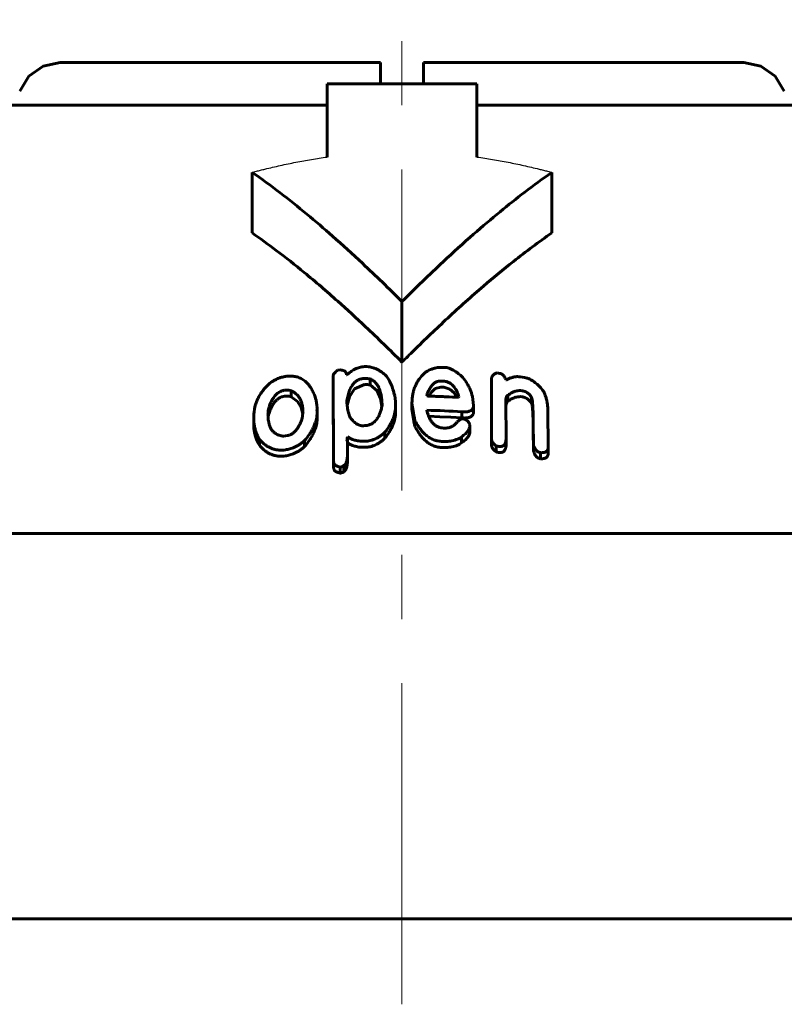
# Model space of a CAD drawing. Header units: millimetres. Extents: x -86 to 204, y -54 to 55.
# Tile 12 of 14: x 143 to 161, y 32 to 55. Entities that reach past the tile are written whole.
import ezdxf

# ---------------------------------------------------------------- set-up
doc = ezdxf.new("R2010")
doc.units = ezdxf.units.MM
for name, pattern in [('K5LT-1', [0]), ('K5LT_AXLED', [12, 7.5, -1.5, 1.5, -1.5]), ('K5LT_BASIC', [0])]:
    doc.linetypes.add(name, pattern=pattern)
doc.layers.add('Системный слой (1)', color=7, linetype='Continuous', true_color=0x6c6c6c)

# ---------------------------------------------------------------- blocks, each defined once
blk = doc.blocks.new('U34')
at = {"layer": 'Системный слой (1)', "color": 150, "linetype": 'K5LT_BASIC', "lineweight": 60, "true_color": 0x0080ff}
for p, q in [((149.545, 46.085), (149.394, 46.193)), ((149.63, 45.942), (149.545, 46.085)), ((149.667, 45.786), (149.63, 45.942))]:
    blk.add_line(p, q, dxfattribs=at)
blk = doc.blocks.new('U36')
at = {"layer": 'Системный слой (1)', "color": 150, "linetype": 'K5LT_BASIC', "lineweight": 60, "true_color": 0x0080ff}
for p, q in [((152.868, 45.726), (152.609, 45.735)), ((153.127, 45.714), (152.868, 45.726)), ((153.386, 45.698), (153.127, 45.714))]:
    blk.add_line(p, q, dxfattribs=at)
blk = doc.blocks.new('U38')
at = {"layer": 'Системный слой (1)', "color": 150, "linetype": 'K5LT_BASIC', "lineweight": 60, "true_color": 0x0080ff}
for p, q in [((154.409, 45.983), (154.415, 46.021)), ((154.415, 46.021), (154.431, 46.057)), ((154.431, 46.057), (154.461, 46.087))]:
    blk.add_line(p, q, dxfattribs=at)
blk = doc.blocks.new('U39')
at = {"layer": 'Системный слой (1)', "color": 150, "linetype": 'K5LT_BASIC', "lineweight": 60, "true_color": 0x0080ff}
for p, q in [((151.406, 46.328), (151.239, 46.469)), ((151.484, 46.15), (151.406, 46.328)), ((151.514, 45.963), (151.484, 46.15))]:
    blk.add_line(p, q, dxfattribs=at)
blk = doc.blocks.new('U41')
at = {"layer": 'Системный слой (1)', "color": 150, "linetype": 'K5LT_BASIC', "lineweight": 60, "true_color": 0x0080ff}
for p, q in [((153.102, 46.37), (152.959, 46.415)), ((153.2, 46.281), (153.102, 46.37)), ((153.265, 46.178), (153.2, 46.281))]:
    blk.add_line(p, q, dxfattribs=at)
blk = doc.blocks.new('U42')
at = {"layer": 'Системный слой (1)', "color": 150, "linetype": 'K5LT_BASIC', "lineweight": 60, "true_color": 0x0080ff}
for p, q in [((150.872, 46.377), (151.109, 46.479)), ((150.757, 46.191), (150.872, 46.377)), ((150.705, 45.993), (150.757, 46.191))]:
    blk.add_line(p, q, dxfattribs=at)
blk = doc.blocks.new('U45')
at = {"layer": 'Системный слой (1)', "color": 150, "linetype": 'K5LT_BASIC', "lineweight": 60, "true_color": 0x0080ff}
for p, q in [((159.97, 54), (160.37, 53.917)), ((160.37, 53.917), (160.704, 53.68)), ((160.704, 53.68), (160.915, 53.33))]:
    blk.add_line(p, q, dxfattribs=at)
blk = doc.blocks.new('U47')
at = {"layer": 'Системный слой (1)', "color": 150, "linetype": 'K5LT_BASIC', "lineweight": 60, "true_color": 0x0080ff}
for p, q in [((148.88, 45.805), (148.869, 45.77)), ((148.862, 45.734), (148.858, 45.699)), ((148.869, 45.77), (148.862, 45.734))]:
    blk.add_line(p, q, dxfattribs=at)
blk = doc.blocks.new('U51')
at = {"layer": 'Системный слой (1)', "color": 150, "linetype": 'K5LT_BASIC', "lineweight": 60, "true_color": 0x0080ff}
for p, q in [((143.6, 53.917), (143.266, 53.68)), ((144.001, 54), (143.6, 53.917)), ((143.266, 53.68), (143.055, 53.33))]:
    blk.add_line(p, q, dxfattribs=at)
blk = doc.blocks.new('U59')
at = {"layer": 'Системный слой (1)', "color": 150, "linetype": 'K5LT_BASIC', "lineweight": 60, "true_color": 0x0080ff}
for p, q in [((152.673, 46.301), (152.615, 46.207)), ((152.758, 46.383), (152.673, 46.301)), ((152.89, 46.418), (152.758, 46.383))]:
    blk.add_line(p, q, dxfattribs=at)

msp = doc.modelspace()

# ---------------------------------------------------------------- linework, layer by layer
at = {"layer": 'Системный слой (1)', "color": 30, "linetype": 'K5LT_AXLED', "lineweight": 18, "true_color": 0xff8000}
msp.add_line((151.985, 32), (151.985, 55), dxfattribs=at)
at = {"layer": 'Системный слой (1)', "color": 150, "linetype": 'K5LT_BASIC', "lineweight": 60, "true_color": 0x0080ff}
for p, q in [((144.001, 54), (151.485, 54)), ((151.485, 54), (151.485, 53.5)), ((152.485, 54), (159.97, 54)), ((152.485, 54), (152.485, 53.5)), ((150.235, 51.792), (150.235, 53.5)), ((150.235, 53.5), (153.735, 53.5)), ((153.735, 53.5), (153.735, 51.792)), ((142.14, 53), (150.235, 53)), ((153.735, 53), (161.831, 53)), ((148.485, 50.019), (148.485, 51.433)), ((155.485, 50.019), (155.485, 51.433)), ((151.985, 47), (151.985, 48.414)), ((150.482, 46.813), (150.552, 46.819)), ((150.69, 46.701), (150.7, 46.701)), ((152.959, 46.878), (153.012, 46.875)), ((154.208, 46.747), (154.269, 46.739)), ((150.378, 46.532), (150.378, 46.673)), ((150.386, 44.686), (150.378, 46.673)), ((150.378, 46.532), (150.386, 44.545)), ((151.239, 46.469), (151.239, 46.611)), ((152.89, 46.56), (152.959, 46.556)), ((154.077, 45.199), (154.077, 46.61)), ((154.408, 46.6), (154.408, 46.59)), ((154.408, 46.59), (154.426, 46.587)), ((154.748, 46.657), (154.844, 46.641)), ((149.394, 46.193), (149.394, 46.334)), ((152.567, 46.217), (152.576, 46.26)), ((152.576, 46.213), (152.576, 46.26)), ((152.89, 46.418), (152.959, 46.415)), ((150.7, 46.039), (150.7, 46.108)), ((151.815, 46.22), (151.833, 46.08)), ((151.833, 46.08), (151.833, 45.949)), ((152.218, 45.901), (152.218, 46.042)), ((153.316, 46.192), (153.308, 46.176)), ((153.631, 46.2), (153.657, 45.989)), ((154.408, 46.099), (154.416, 45.191)), ((154.461, 46.087), (154.461, 46.229)), ((155.01, 46.033), (155.01, 46.174)), ((148.855, 45.779), (148.855, 45.779)), ((148.88, 45.805), (148.88, 45.946)), ((149.996, 45.896), (150.006, 45.854)), ((150.006, 45.854), (150.006, 45.905)), ((150.006, 45.713), (150.006, 45.854)), ((151.833, 45.808), (151.833, 45.949)), ((152.567, 45.877), (152.567, 45.869)), ((153.386, 45.698), (153.386, 45.84)), ((153.657, 45.847), (153.657, 45.989)), ((155.393, 45.871), (155.402, 45.023)), ((148.522, 45.575), (148.522, 45.716)), ((152.288, 45.5), (152.288, 45.641)), ((153.396, 45.673), (153.439, 45.669)), ((151.119, 45.517), (151.084, 45.515)), ((151.588, 45.22), (151.588, 45.361)), ((153.569, 45.528), (153.569, 45.511)), ((153.569, 45.37), (153.569, 45.511)), ((148.653, 45.061), (148.653, 45.203)), ((149.308, 45.286), (149.22, 45.273)), ((149.708, 45.027), (149.708, 45.168)), ((150.7, 45.189), (150.709, 45.147)), ((150.709, 45.147), (150.709, 45.259)), ((150.709, 45.147), (150.709, 44.815)), ((151.153, 45.155), (151.127, 45.154)), ((153.378, 45.116), (153.378, 45.257)), ((154.077, 45.057), (154.077, 45.199)), ((154.416, 45.049), (154.416, 45.191)), ((155.053, 45.085), (155.053, 45.274)), ((155.053, 44.944), (155.053, 45.085)), ((151.153, 45.013), (151.127, 45.012)), ((154.181, 44.907), (154.181, 45.049)), ((154.251, 45.032), (154.242, 45.033)), ((154.251, 44.89), (154.242, 44.891)), ((155.218, 44.744), (155.218, 44.886)), ((155.402, 44.881), (155.402, 45.023)), ((150.709, 44.674), (150.709, 44.815)), ((150.552, 44.551), (150.543, 44.551)), ((150.543, 44.409), (150.543, 44.551)), ((150.552, 44.41), (150.543, 44.409)), ((150.629, 44.442), (150.629, 44.584)), ((131.985, 43), (171.985, 43)), ((172.985, 34), (130.985, 34))]:
    msp.add_line(p, q, dxfattribs=at)
at = {"layer": 'Системный слой (1)', "color": 7, "linetype": 'K5LT-1'}
for points, knots in [([(148.485, 51.433), (148.501, 51.438), (148.534, 51.447), (148.583, 51.46), (148.632, 51.472), (148.699, 51.49), (148.809, 51.517), (148.963, 51.554), (149.203, 51.609), (149.506, 51.672), (149.871, 51.738), (150.114, 51.776), (150.235, 51.792)], [0, 0, 0, 0, 0.042456, 0.084913, 0.127369, 0.169826, 0.25779, 0.412215, 0.566639, 0.875489, 1.184338, 1.493188, 1.493188, 1.493188, 1.493188]), ([(153.735, 51.792), (153.857, 51.776), (154.1, 51.738), (154.464, 51.672), (154.767, 51.609), (155.008, 51.554), (155.161, 51.517), (155.271, 51.49), (155.338, 51.472), (155.387, 51.46), (155.436, 51.447), (155.469, 51.438), (155.485, 51.433)], [0, 0, 0, 0, 0.308849, 0.617699, 0.926548, 1.080973, 1.235398, 1.323362, 1.365818, 1.408275, 1.450731, 1.493188, 1.493188, 1.493188, 1.493188])]:
    msp.add_open_spline(points, degree=3, knots=knots, dxfattribs=at)
at = {"layer": 'Системный слой (1)', "color": 150, "linetype": 'K5LT_BASIC', "lineweight": 60, "true_color": 0x0080ff}
for points, knots in [([(151.985, 48.414), (151.681, 48.719), (151.144, 49.24), (150.401, 49.917), (149.759, 50.467), (149.135, 50.966), (148.705, 51.281), (148.485, 51.433)], [0, 0, 0, 0, 2.181066, 3.805962, 5.16753, 6.570619, 8, 8, 8, 8]), ([(155.485, 51.433), (155.272, 51.286), (154.865, 50.988), (154.257, 50.505), (153.621, 49.963), (152.855, 49.267), (152.302, 48.731), (151.985, 48.414)], [0, 0, 0, 0, 1.387012, 2.67714, 4.083997, 5.726255, 8, 8, 8, 8]), ([(151.985, 47), (151.704, 47.281), (151.208, 47.765), (150.447, 48.464), (149.753, 49.061), (149.085, 49.59), (148.675, 49.888), (148.485, 50.019)], [0, 0, 0, 0, 2.01335, 3.52569, 5.303499, 6.764038, 8, 8, 8, 8]), ([(155.485, 50.019), (155.182, 49.809), (154.644, 49.407), (153.836, 48.739), (153.059, 48.044), (152.429, 47.441), (152.076, 47.091), (151.985, 47)], [0, 0, 0, 0, 1.976475, 3.553393, 5.475363, 7.34919, 8, 8, 8, 8]), ([(150.482, 46.813), (150.468, 46.802), (150.447, 46.785), (150.421, 46.76), (150.402, 46.739), (150.387, 46.714), (150.379, 46.692), (150.378, 46.678), (150.378, 46.673)], [0, 0, 0, 0, 2.466528, 3.667894, 5.148315, 6.68661, 8.069828, 9, 9, 9, 9]), ([(150.69, 46.701), (150.69, 46.71), (150.689, 46.725), (150.683, 46.745), (150.676, 46.761), (150.662, 46.779), (150.643, 46.794), (150.619, 46.805), (150.589, 46.814), (150.566, 46.818), (150.552, 46.819)], [0, 0, 0, 0, 1.836998, 2.729229, 3.860526, 5.145581, 6.55774, 7.820357, 8.998514, 11, 11, 11, 11]), ([(151.109, 46.895), (151.088, 46.894), (151.057, 46.89), (151.011, 46.882), (150.966, 46.869), (150.911, 46.849), (150.856, 46.821), (150.809, 46.792), (150.756, 46.753), (150.722, 46.722), (150.7, 46.701)], [0, 0, 0, 0, 1.376094, 2.065081, 3.118596, 4.532788, 6.098021, 7.451395, 8.614097, 11, 11, 11, 11]), ([(151.641, 46.652), (151.617, 46.678), (151.579, 46.715), (151.517, 46.764), (151.463, 46.801), (151.402, 46.836), (151.342, 46.861), (151.286, 46.878), (151.228, 46.89), (151.17, 46.896), (151.127, 46.896), (151.109, 46.895)], [0, 0, 0, 0, 2.346878, 3.517228, 5.023933, 6.43927, 7.763379, 8.809329, 9.72581, 11.014756, 12, 12, 12, 12]), ([(152.218, 46.042), (152.218, 46.115), (152.227, 46.212), (152.257, 46.341), (152.285, 46.422), (152.328, 46.516), (152.392, 46.618), (152.472, 46.708), (152.531, 46.76), (152.549, 46.775)], [0, 0, 0, 0, 2.753381, 3.689889, 4.981318, 5.925153, 7.447069, 9.234031, 10, 10, 10, 10]), ([(152.959, 46.878), (152.94, 46.879), (152.907, 46.88), (152.857, 46.877), (152.807, 46.872), (152.748, 46.86), (152.656, 46.833), (152.59, 46.8), (152.549, 46.775)], [0, 0, 0, 0, 1.136079, 1.986127, 2.981936, 4.192642, 5.696524, 9, 9, 9, 9]), ([(153.378, 46.674), (153.348, 46.699), (153.3, 46.737), (153.236, 46.781), (153.196, 46.806), (153.163, 46.825), (153.135, 46.839), (153.099, 46.854), (153.059, 46.868), (153.027, 46.874), (153.012, 46.875)], [0, 0, 0, 0, 3.256099, 4.943353, 6.256285, 6.990541, 7.880524, 8.663376, 9.94219, 11, 11, 11, 11]), ([(154.208, 46.747), (154.194, 46.743), (154.17, 46.735), (154.138, 46.718), (154.113, 46.699), (154.095, 46.677), (154.084, 46.655), (154.078, 46.633), (154.077, 46.618), (154.077, 46.61)], [0, 0, 0, 0, 1.810061, 3.229794, 4.808496, 6.236332, 7.563192, 8.780511, 10, 10, 10, 10]), ([(154.408, 46.6), (154.401, 46.615), (154.389, 46.638), (154.37, 46.668), (154.355, 46.687), (154.341, 46.702), (154.327, 46.714), (154.312, 46.724), (154.293, 46.734), (154.278, 46.738), (154.269, 46.739)], [0, 0, 0, 0, 2.964952, 4.614973, 6.069953, 7.061237, 7.972172, 8.876657, 9.735021, 11, 11, 11, 11]), ([(148.924, 46.528), (148.891, 46.501), (148.825, 46.44), (148.746, 46.351), (148.681, 46.261), (148.632, 46.177), (148.593, 46.092), (148.547, 45.963), (148.526, 45.837), (148.522, 45.74), (148.522, 45.716)], [0, 0, 0, 0, 1.313611, 2.817549, 3.84942, 5.043297, 6.159239, 7.206821, 10.06619, 11, 11, 11, 11]), ([(149.247, 46.663), (149.214, 46.658), (149.152, 46.642), (149.067, 46.609), (148.991, 46.571), (148.946, 46.543), (148.924, 46.528)], [0, 0, 0, 0, 1.909869, 3.692477, 5.380622, 7, 7, 7, 7]), ([(149.979, 46.111), (149.964, 46.165), (149.939, 46.238), (149.892, 46.339), (149.855, 46.404), (149.816, 46.458), (149.776, 46.506), (149.734, 46.548), (149.679, 46.589), (149.631, 46.617), (149.584, 46.638), (149.522, 46.658), (149.44, 46.674), (149.342, 46.676), (149.276, 46.668), (149.247, 46.663)], [0, 0, 0, 0, 3.137425, 4.092479, 5.877037, 7.058798, 7.533876, 9.01861, 9.978377, 10.735137, 11.51592, 12.227485, 13.453441, 14.891266, 16, 16, 16, 16]), ([(150.7, 46.108), (150.707, 46.149), (150.718, 46.21), (150.742, 46.294), (150.764, 46.353), (150.789, 46.405), (150.81, 46.441), (150.829, 46.47), (150.849, 46.495), (150.872, 46.52), (150.897, 46.542), (150.925, 46.563), (150.958, 46.583), (150.994, 46.599), (151.032, 46.61), (151.069, 46.618), (151.096, 46.62), (151.109, 46.621)], [0, 0, 0, 0, 3.59382, 5.255898, 7.287535, 8.755315, 9.913849, 10.568585, 11.445172, 12.352252, 13.102941, 13.847772, 14.739835, 15.674461, 16.378041, 17.221286, 18, 18, 18, 18]), ([(151.239, 46.611), (151.22, 46.613), (151.192, 46.616), (151.157, 46.619), (151.138, 46.62), (151.123, 46.621), (151.114, 46.621), (151.109, 46.621)], [0, 0, 0, 0, 3.557647, 5.156933, 6.444415, 7.06069, 8, 8, 8, 8]), ([(151.239, 46.469), (151.22, 46.472), (151.192, 46.475), (151.157, 46.478), (151.138, 46.479), (151.123, 46.48), (151.114, 46.48), (151.109, 46.479)], [0, 0, 0, 0, 3.557647, 5.156933, 6.444415, 7.06069, 8, 8, 8, 8]), ([(151.519, 45.985), (151.519, 46.032), (151.516, 46.103), (151.504, 46.202), (151.489, 46.275), (151.468, 46.346), (151.442, 46.409), (151.406, 46.474), (151.367, 46.522), (151.329, 46.555), (151.307, 46.573), (151.277, 46.592), (151.254, 46.604), (151.239, 46.611)], [0, 0, 0, 0, 2.924787, 4.319299, 6.0881, 7.444536, 8.81347, 10.103265, 11.779504, 12.211971, 12.742794, 13.231085, 14, 14, 14, 14]), ([(151.815, 46.22), (151.803, 46.268), (151.784, 46.337), (151.752, 46.429), (151.726, 46.494), (151.691, 46.569), (151.661, 46.621), (151.641, 46.652)], [0, 0, 0, 0, 2.583433, 3.750976, 5.020889, 6.183184, 8, 8, 8, 8]), ([(152.89, 46.56), (152.879, 46.56), (152.862, 46.56), (152.839, 46.557), (152.817, 46.552), (152.79, 46.542), (152.759, 46.526), (152.727, 46.502), (152.698, 46.473), (152.671, 46.441), (152.644, 46.402), (152.617, 46.355), (152.594, 46.305), (152.581, 46.273), (152.576, 46.26)], [0, 0, 0, 0, 0.852113, 1.296467, 1.90578, 2.692936, 3.71709, 4.957449, 6.352889, 7.758459, 9.149625, 11.261306, 13.489922, 15, 15, 15, 15]), ([(153.316, 46.192), (153.304, 46.229), (153.282, 46.289), (153.242, 46.364), (153.211, 46.41), (153.181, 46.447), (153.149, 46.479), (153.112, 46.507), (153.076, 46.527), (153.04, 46.542), (153.001, 46.552), (152.973, 46.555), (152.959, 46.556)], [0, 0, 0, 0, 3.203603, 5.100923, 6.634919, 7.401923, 8.638999, 9.787158, 10.576912, 11.310979, 12.195734, 13, 13, 13, 13]), ([(153.631, 46.2), (153.617, 46.254), (153.589, 46.339), (153.535, 46.451), (153.472, 46.557), (153.416, 46.63), (153.378, 46.674)], [0, 0, 0, 0, 2.269815, 3.602064, 4.880677, 7, 7, 7, 7]), ([(154.748, 46.657), (154.727, 46.661), (154.695, 46.663), (154.648, 46.661), (154.607, 46.655), (154.563, 46.645), (154.523, 46.632), (154.477, 46.613), (154.446, 46.598), (154.426, 46.587)], [0, 0, 0, 0, 1.766548, 2.688934, 3.993897, 5.334709, 6.710474, 7.783905, 10, 10, 10, 10]), ([(155.289, 46.32), (155.263, 46.355), (155.217, 46.411), (155.15, 46.478), (155.102, 46.518), (155.063, 46.548), (155.02, 46.576), (154.969, 46.603), (154.908, 46.627), (154.865, 46.637), (154.844, 46.641)], [0, 0, 0, 0, 2.897033, 4.583053, 5.765797, 6.650272, 7.481822, 8.657953, 9.881554, 11, 11, 11, 11]), ([(149.239, 46.344), (149.23, 46.342), (149.209, 46.338), (149.177, 46.329), (149.139, 46.313), (149.098, 46.289), (149.054, 46.255), (149.015, 46.214), (148.977, 46.164), (148.941, 46.103), (148.907, 46.028), (148.888, 45.974), (148.88, 45.946)], [0, 0, 0, 0, 0.498076, 1.248891, 1.938395, 2.917395, 4.161697, 5.499587, 6.75037, 8.574279, 10.705306, 13, 13, 13, 13]), ([(149.394, 46.334), (149.378, 46.338), (149.351, 46.343), (149.299, 46.349), (149.263, 46.348), (149.239, 46.344)], [0, 0, 0, 0, 1.960426, 3.260912, 6, 6, 6, 6]), ([(149.673, 45.813), (149.673, 45.862), (149.668, 45.941), (149.646, 46.043), (149.622, 46.108), (149.593, 46.164), (149.561, 46.21), (149.522, 46.252), (149.48, 46.287), (149.438, 46.313), (149.406, 46.329), (149.394, 46.334)], [0, 0, 0, 0, 2.959347, 4.760078, 6.307277, 7.108255, 8.410536, 9.527588, 10.247278, 11.365207, 12, 12, 12, 12]), ([(154.461, 46.229), (154.483, 46.245), (154.525, 46.272), (154.577, 46.298), (154.613, 46.312), (154.637, 46.32), (154.672, 46.33), (154.723, 46.338), (154.767, 46.336), (154.791, 46.332)], [0, 0, 0, 0, 2.592213, 4.520263, 5.131456, 5.911974, 6.654099, 8.147398, 10, 10, 10, 10]), ([(154.791, 46.332), (154.802, 46.33), (154.822, 46.326), (154.851, 46.317), (154.882, 46.304), (154.917, 46.284), (154.949, 46.257), (154.983, 46.22), (155, 46.192), (155.01, 46.174)], [0, 0, 0, 0, 1.067082, 1.883444, 3.012436, 4.373345, 5.917926, 7.526436, 10, 10, 10, 10]), ([(155.393, 45.871), (155.393, 45.92), (155.388, 45.998), (155.368, 46.105), (155.339, 46.205), (155.31, 46.277), (155.289, 46.32)], [0, 0, 0, 0, 2.295496, 3.653514, 4.946598, 7, 7, 7, 7]), ([(148.88, 45.805), (148.891, 45.84), (148.912, 45.899), (148.946, 45.97), (148.972, 46.012), (148.991, 46.041), (149.01, 46.065), (149.038, 46.097), (149.069, 46.126), (149.102, 46.149), (149.126, 46.164), (149.153, 46.177), (149.189, 46.192), (149.218, 46.199), (149.239, 46.202)], [0, 0, 0, 0, 3.360972, 5.553692, 6.853727, 7.543103, 8.408441, 9.354938, 10.96155, 11.581088, 12.327759, 13.025973, 13.630116, 15, 15, 15, 15]), ([(149.394, 46.193), (149.378, 46.196), (149.351, 46.202), (149.299, 46.207), (149.263, 46.206), (149.239, 46.202)], [0, 0, 0, 0, 1.960426, 3.260912, 6, 6, 6, 6]), ([(150.006, 45.905), (150.006, 45.907), (150.005, 45.916), (150.003, 45.93), (150.001, 45.952), (149.997, 45.98), (149.99, 46.034), (149.984, 46.078), (149.979, 46.111)], [0, 0, 0, 0, 0.28104, 1.089588, 1.956156, 3.115091, 4.771632, 9, 9, 9, 9]), ([(150.7, 46.039), (150.704, 45.998), (150.711, 45.934), (150.728, 45.849), (150.748, 45.778), (150.766, 45.73), (150.778, 45.704)], [0, 0, 0, 0, 2.488267, 3.96019, 5.29891, 7, 7, 7, 7]), ([(152.218, 46.042), (152.224, 45.982), (152.242, 45.848), (152.27, 45.714), (152.288, 45.641)], [0, 0, 0, 0, 2.245032, 5, 5, 5, 5]), ([(152.567, 46.217), (152.57, 46.216), (152.575, 46.214), (152.581, 46.211), (152.587, 46.209), (152.591, 46.208), (152.594, 46.208)], [0, 0, 0, 0, 2.590616, 3.984401, 5.278209, 7, 7, 7, 7]), ([(152.594, 46.208), (152.644, 46.206), (152.736, 46.203), (152.877, 46.198), (153.065, 46.19), (153.211, 46.182), (153.308, 46.176)], [0, 0, 0, 0, 1.476822, 2.71056, 4.134393, 7, 7, 7, 7]), ([(154.408, 46.099), (154.408, 46.111), (154.409, 46.129), (154.413, 46.153), (154.418, 46.171), (154.425, 46.189), (154.437, 46.209), (154.45, 46.222), (154.461, 46.229)], [0, 0, 0, 0, 2.296855, 3.391213, 4.702479, 5.903063, 6.992454, 9, 9, 9, 9]), ([(154.461, 46.087), (154.483, 46.103), (154.525, 46.13), (154.577, 46.156), (154.613, 46.17), (154.637, 46.179), (154.672, 46.188), (154.723, 46.196), (154.767, 46.195), (154.791, 46.191)], [0, 0, 0, 0, 2.592213, 4.520263, 5.131456, 5.911974, 6.654099, 8.147398, 10, 10, 10, 10]), ([(154.791, 46.191), (154.802, 46.189), (154.822, 46.185), (154.851, 46.176), (154.882, 46.163), (154.917, 46.143), (154.949, 46.116), (154.983, 46.079), (155, 46.05), (155.01, 46.033)], [0, 0, 0, 0, 1.067082, 1.883444, 3.012436, 4.373345, 5.917926, 7.526436, 10, 10, 10, 10]), ([(155.01, 46.174), (155.011, 46.174), (155.012, 46.173), (155.013, 46.172), (155.014, 46.171), (155.015, 46.169), (155.017, 46.166), (155.019, 46.161), (155.022, 46.151), (155.026, 46.134), (155.03, 46.109), (155.034, 46.073), (155.038, 46.022), (155.042, 45.948), (155.046, 45.857), (155.049, 45.742), (155.051, 45.587), (155.053, 45.426), (155.053, 45.313), (155.053, 45.274)], [0, 0, 0, 0, 0.041767, 0.058518, 0.082005, 0.119298, 0.181885, 0.290187, 0.484206, 0.838852, 1.399724, 2.162755, 3.217616, 4.812756, 7.053808, 9.269501, 12.454611, 17.401952, 20, 20, 20, 20]), ([(155.01, 46.033), (155.011, 46.032), (155.011, 46.032), (155.013, 46.031), (155.013, 46.03), (155.014, 46.029), (155.016, 46.027), (155.018, 46.023), (155.02, 46.016), (155.023, 46.004), (155.028, 45.981), (155.033, 45.941), (155.038, 45.877), (155.043, 45.784), (155.047, 45.671), (155.05, 45.551), (155.052, 45.371), (155.053, 45.233), (155.053, 45.133)], [0, 0, 0, 0, 0.034415, 0.049069, 0.068612, 0.096021, 0.138153, 0.208956, 0.335914, 0.569496, 0.999307, 1.781252, 3.096146, 5.021091, 7.635283, 10.234891, 12.636653, 19, 19, 19, 19]), ([(148.88, 45.946), (148.874, 45.931), (148.865, 45.897), (148.857, 45.841), (148.855, 45.801), (148.855, 45.779)], [0, 0, 0, 0, 1.636552, 3.636479, 6, 6, 6, 6]), ([(148.855, 45.779), (148.855, 45.738), (148.858, 45.677), (148.871, 45.593), (148.886, 45.534), (148.909, 45.475), (148.935, 45.428), (148.971, 45.381), (149.008, 45.347), (149.05, 45.32), (149.09, 45.301), (149.147, 45.283), (149.193, 45.275), (149.22, 45.273)], [0, 0, 0, 0, 2.726151, 3.99143, 5.552238, 6.694727, 8.080027, 8.99562, 10.376124, 10.989954, 11.774757, 12.705934, 14, 14, 14, 14]), ([(149.647, 45.662), (149.65, 45.686), (149.655, 45.72), (149.662, 45.761), (149.666, 45.783), (149.669, 45.797), (149.671, 45.806), (149.673, 45.81), (149.673, 45.813)], [0, 0, 0, 0, 4.270209, 6.123247, 7.37797, 8.165105, 8.555287, 9, 9, 9, 9]), ([(149.708, 45.168), (149.75, 45.217), (149.81, 45.295), (149.88, 45.407), (149.925, 45.496), (149.966, 45.598), (149.997, 45.717), (150.006, 45.806), (150.006, 45.854)], [0, 0, 0, 0, 2.097449, 3.250946, 4.489246, 5.617384, 7.185472, 9, 9, 9, 9]), ([(149.996, 45.896), (149.998, 45.896), (150.001, 45.897), (150.004, 45.899), (150.006, 45.902), (150.006, 45.904), (150.006, 45.905)], [0, 0, 0, 0, 2.41764, 3.333394, 4.938628, 7, 7, 7, 7]), ([(151.119, 45.517), (151.136, 45.517), (151.169, 45.521), (151.215, 45.532), (151.251, 45.546), (151.283, 45.563), (151.317, 45.584), (151.353, 45.615), (151.386, 45.653), (151.416, 45.695), (151.444, 45.746), (151.473, 45.811), (151.499, 45.893), (151.513, 45.953), (151.519, 45.985)], [0, 0, 0, 0, 0.931309, 1.81918, 2.59414, 3.143639, 3.945499, 4.995231, 6.228473, 7.297691, 8.610087, 10.343269, 12.557777, 15, 15, 15, 15]), ([(151.588, 45.361), (151.623, 45.408), (151.672, 45.48), (151.733, 45.586), (151.776, 45.678), (151.819, 45.801), (151.833, 45.893), (151.833, 45.949)], [0, 0, 0, 0, 2.057392, 3.086999, 4.415999, 5.81559, 8, 8, 8, 8]), ([(151.588, 45.22), (151.623, 45.267), (151.672, 45.339), (151.733, 45.445), (151.776, 45.536), (151.819, 45.659), (151.833, 45.751), (151.833, 45.808)], [0, 0, 0, 0, 2.057392, 3.086999, 4.415999, 5.81559, 8, 8, 8, 8]), ([(152.218, 45.901), (152.224, 45.841), (152.242, 45.706), (152.27, 45.573), (152.288, 45.5)], [0, 0, 0, 0, 2.245032, 5, 5, 5, 5]), ([(152.567, 45.869), (152.577, 45.829), (152.595, 45.768), (152.628, 45.69), (152.654, 45.643), (152.68, 45.604), (152.704, 45.576), (152.73, 45.55), (152.757, 45.527), (152.79, 45.505), (152.825, 45.488), (152.858, 45.476), (152.9, 45.465), (152.93, 45.461), (152.951, 45.46)], [0, 0, 0, 0, 3.496517, 5.306181, 6.905092, 7.868489, 8.926876, 9.673511, 10.588149, 11.501094, 12.363676, 13.1266, 13.736718, 15, 15, 15, 15]), ([(153.386, 45.84), (153.415, 45.838), (153.463, 45.836), (153.513, 45.841), (153.547, 45.848), (153.573, 45.857), (153.6, 45.871), (153.619, 45.886), (153.633, 45.902), (153.65, 45.93), (153.656, 45.96), (153.657, 45.984), (153.657, 45.989)], [0, 0, 0, 0, 2.808953, 4.415903, 4.843689, 6.280289, 7.181499, 8.102227, 8.994792, 9.788468, 12.355044, 13, 13, 13, 13]), ([(153.386, 45.698), (153.415, 45.696), (153.463, 45.694), (153.513, 45.7), (153.547, 45.707), (153.573, 45.715), (153.6, 45.73), (153.619, 45.744), (153.633, 45.76), (153.65, 45.789), (153.656, 45.819), (153.657, 45.842), (153.657, 45.847)], [0, 0, 0, 0, 2.808953, 4.415903, 4.843689, 6.280289, 7.181499, 8.102227, 8.994792, 9.788468, 12.355044, 13, 13, 13, 13]), ([(148.522, 45.716), (148.522, 45.662), (148.527, 45.578), (148.546, 45.466), (148.578, 45.346), (148.618, 45.259), (148.653, 45.203)], [0, 0, 0, 0, 2.112463, 3.297249, 4.463, 7, 7, 7, 7]), ([(148.522, 45.575), (148.522, 45.521), (148.527, 45.437), (148.546, 45.325), (148.578, 45.205), (148.618, 45.118), (148.653, 45.061)], [0, 0, 0, 0, 2.112463, 3.297249, 4.463, 7, 7, 7, 7]), ([(149.308, 45.286), (149.322, 45.288), (149.344, 45.293), (149.376, 45.305), (149.406, 45.319), (149.438, 45.34), (149.468, 45.364), (149.493, 45.389), (149.523, 45.424), (149.554, 45.467), (149.591, 45.532), (149.622, 45.597), (149.64, 45.643), (149.647, 45.662)], [0, 0, 0, 0, 0.909854, 1.513215, 2.289354, 3.19323, 4.181344, 5.17336, 5.972519, 7.772342, 9.590504, 12.236742, 14, 14, 14, 14]), ([(149.708, 45.027), (149.75, 45.076), (149.81, 45.154), (149.88, 45.266), (149.925, 45.355), (149.966, 45.457), (149.997, 45.575), (150.006, 45.665), (150.006, 45.713)], [0, 0, 0, 0, 2.097449, 3.250946, 4.489245, 5.617384, 7.185471, 9, 9, 9, 9]), ([(150.778, 45.704), (150.796, 45.68), (150.826, 45.643), (150.873, 45.598), (150.908, 45.57), (150.943, 45.548), (150.972, 45.534), (151.001, 45.524), (151.022, 45.519), (151.05, 45.515), (151.071, 45.514), (151.084, 45.515)], [0, 0, 0, 0, 3.237903, 5.151649, 6.600308, 7.639596, 9.071296, 9.615357, 10.269482, 10.963608, 12, 12, 12, 12]), ([(152.288, 45.641), (152.312, 45.593), (152.354, 45.52), (152.422, 45.424), (152.47, 45.368), (152.513, 45.325), (152.548, 45.293), (152.6, 45.252), (152.659, 45.216), (152.717, 45.19), (152.759, 45.175), (152.82, 45.158), (152.87, 45.151), (152.906, 45.149)], [0, 0, 0, 0, 3.118311, 4.788303, 6.43404, 7.106043, 7.95317, 8.883313, 10.412522, 11.229734, 11.839441, 12.423948, 14, 14, 14, 14]), ([(153.273, 45.605), (153.261, 45.587), (153.237, 45.558), (153.195, 45.522), (153.157, 45.499), (153.12, 45.482), (153.086, 45.472), (153.054, 45.465), (153.009, 45.459), (152.974, 45.459), (152.951, 45.46)], [0, 0, 0, 0, 2.300991, 3.845776, 5.262191, 6.459112, 7.346373, 8.223839, 9.204166, 11, 11, 11, 11]), ([(153.396, 45.673), (153.391, 45.673), (153.383, 45.673), (153.371, 45.67), (153.358, 45.665), (153.343, 45.658), (153.327, 45.648), (153.313, 45.638), (153.294, 45.623), (153.282, 45.612), (153.273, 45.605)], [0, 0, 0, 0, 0.876261, 1.590594, 2.603969, 3.959569, 5.404692, 6.843647, 8.156112, 11, 11, 11, 11]), ([(153.569, 45.528), (153.567, 45.539), (153.562, 45.56), (153.549, 45.588), (153.532, 45.613), (153.509, 45.636), (153.478, 45.655), (153.454, 45.665), (153.439, 45.669)], [0, 0, 0, 0, 1.84158, 3.122648, 4.602722, 6.027948, 7.264, 9, 9, 9, 9]), ([(151.153, 45.155), (151.194, 45.157), (151.258, 45.168), (151.336, 45.196), (151.4, 45.226), (151.461, 45.262), (151.527, 45.309), (151.567, 45.343), (151.588, 45.361)], [0, 0, 0, 0, 2.013046, 3.295054, 4.36162, 5.859268, 7.300829, 9, 9, 9, 9]), ([(152.288, 45.5), (152.312, 45.452), (152.354, 45.378), (152.422, 45.283), (152.47, 45.226), (152.513, 45.184), (152.548, 45.151), (152.6, 45.111), (152.659, 45.075), (152.717, 45.048), (152.759, 45.033), (152.82, 45.016), (152.87, 45.009), (152.906, 45.007)], [0, 0, 0, 0, 3.118311, 4.788303, 6.43404, 7.106043, 7.95317, 8.883313, 10.412522, 11.229734, 11.839441, 12.423948, 14, 14, 14, 14]), ([(153.378, 45.257), (153.409, 45.279), (153.452, 45.314), (153.501, 45.362), (153.527, 45.395), (153.55, 45.431), (153.565, 45.468), (153.569, 45.497), (153.569, 45.511)], [0, 0, 0, 0, 2.906916, 4.19822, 5.461087, 6.409098, 7.73365, 9, 9, 9, 9]), ([(153.378, 45.116), (153.409, 45.138), (153.452, 45.172), (153.501, 45.221), (153.527, 45.254), (153.55, 45.289), (153.565, 45.327), (153.569, 45.356), (153.569, 45.37)], [0, 0, 0, 0, 2.906916, 4.19822, 5.461087, 6.409098, 7.73365, 9, 9, 9, 9]), ([(148.653, 45.203), (148.682, 45.166), (148.734, 45.111), (148.806, 45.055), (148.85, 45.027), (148.89, 45.005), (148.932, 44.986), (148.981, 44.969), (149.035, 44.955), (149.104, 44.945), (149.186, 44.944), (149.238, 44.949), (149.263, 44.953)], [0, 0, 0, 0, 3.100844, 4.864314, 5.595067, 6.182043, 7.501594, 8.199025, 8.956066, 10.459864, 11.771054, 13, 13, 13, 13]), ([(149.263, 44.953), (149.299, 44.958), (149.351, 44.969), (149.421, 44.991), (149.479, 45.015), (149.543, 45.046), (149.623, 45.096), (149.677, 45.139), (149.708, 45.168)], [0, 0, 0, 0, 1.808465, 2.694244, 3.808417, 5.079485, 6.476649, 9, 9, 9, 9]), ([(150.7, 45.189), (150.701, 45.189), (150.702, 45.19), (150.703, 45.191), (150.703, 45.192), (150.704, 45.194), (150.705, 45.196), (150.706, 45.201), (150.707, 45.21), (150.708, 45.222), (150.708, 45.239), (150.709, 45.251), (150.709, 45.259)], [0, 0, 0, 0, 0.318544, 0.562273, 0.668002, 0.891406, 1.316526, 2.152334, 3.66362, 6.045431, 8.628121, 13, 13, 13, 13]), ([(150.709, 45.259), (150.73, 45.245), (150.763, 45.225), (150.813, 45.202), (150.852, 45.187), (150.896, 45.174), (150.947, 45.163), (151.025, 45.153), (151.086, 45.152), (151.127, 45.154)], [0, 0, 0, 0, 1.935101, 2.918267, 3.893443, 4.850137, 6.046264, 7.378552, 10, 10, 10, 10]), ([(150.709, 45.118), (150.73, 45.103), (150.763, 45.083), (150.813, 45.06), (150.852, 45.046), (150.896, 45.033), (150.947, 45.021), (151.025, 45.011), (151.086, 45.01), (151.127, 45.012)], [0, 0, 0, 0, 1.935101, 2.918267, 3.893443, 4.850137, 6.046264, 7.378552, 10, 10, 10, 10]), ([(151.153, 45.013), (151.194, 45.015), (151.258, 45.026), (151.336, 45.054), (151.4, 45.084), (151.461, 45.121), (151.527, 45.167), (151.567, 45.201), (151.588, 45.22)], [0, 0, 0, 0, 2.013046, 3.295054, 4.36162, 5.859268, 7.300829, 9, 9, 9, 9]), ([(152.906, 45.149), (152.94, 45.147), (152.99, 45.146), (153.06, 45.15), (153.121, 45.156), (153.187, 45.169), (153.25, 45.188), (153.297, 45.208), (153.339, 45.23), (153.363, 45.246), (153.378, 45.257)], [0, 0, 0, 0, 2.152686, 3.180756, 4.445792, 6.049702, 7.600388, 8.829534, 9.609575, 11, 11, 11, 11]), ([(152.906, 45.007), (152.94, 45.006), (152.99, 45.005), (153.06, 45.008), (153.121, 45.015), (153.187, 45.027), (153.25, 45.046), (153.297, 45.066), (153.339, 45.089), (153.363, 45.105), (153.378, 45.116)], [0, 0, 0, 0, 2.152686, 3.180756, 4.445792, 6.049702, 7.600388, 8.829534, 9.609575, 11, 11, 11, 11]), ([(154.077, 45.199), (154.077, 45.189), (154.08, 45.171), (154.09, 45.145), (154.105, 45.122), (154.122, 45.101), (154.147, 45.076), (154.167, 45.059), (154.181, 45.049)], [0, 0, 0, 0, 1.562764, 2.877835, 4.318926, 5.606407, 6.681021, 9, 9, 9, 9]), ([(154.251, 45.032), (154.261, 45.03), (154.279, 45.029), (154.303, 45.031), (154.322, 45.035), (154.34, 45.042), (154.356, 45.052), (154.371, 45.065), (154.384, 45.082), (154.395, 45.1), (154.403, 45.121), (154.411, 45.15), (154.415, 45.175), (154.416, 45.191)], [0, 0, 0, 0, 1.352166, 2.201324, 3.093742, 3.982661, 4.882763, 5.918699, 7.124941, 8.456557, 9.580027, 11.12563, 14, 14, 14, 14]), ([(155.053, 45.085), (155.057, 45.066), (155.066, 45.035), (155.083, 44.997), (155.096, 44.973), (155.11, 44.953), (155.126, 44.934), (155.146, 44.916), (155.167, 44.903), (155.191, 44.892), (155.208, 44.887), (155.218, 44.886)], [0, 0, 0, 0, 2.959239, 4.681024, 5.875233, 6.862434, 7.968393, 9.084509, 10.08118, 10.884176, 12, 12, 12, 12]), ([(148.653, 45.061), (148.682, 45.025), (148.734, 44.969), (148.806, 44.913), (148.85, 44.886), (148.89, 44.864), (148.932, 44.844), (148.981, 44.828), (149.035, 44.813), (149.104, 44.803), (149.186, 44.802), (149.238, 44.808), (149.263, 44.811)], [0, 0, 0, 0, 3.100844, 4.864314, 5.595067, 6.182043, 7.501594, 8.199025, 8.956066, 10.459864, 11.771054, 13, 13, 13, 13]), ([(149.263, 44.811), (149.299, 44.817), (149.351, 44.828), (149.421, 44.85), (149.479, 44.873), (149.543, 44.905), (149.623, 44.955), (149.677, 44.998), (149.708, 45.027)], [0, 0, 0, 0, 1.808465, 2.694244, 3.808417, 5.079485, 6.476649, 9, 9, 9, 9]), ([(154.077, 45.057), (154.077, 45.048), (154.08, 45.03), (154.09, 45.004), (154.105, 44.98), (154.122, 44.959), (154.147, 44.935), (154.167, 44.918), (154.181, 44.907)], [0, 0, 0, 0, 1.562764, 2.877835, 4.318926, 5.606407, 6.681021, 9, 9, 9, 9]), ([(154.181, 45.049), (154.184, 45.047), (154.19, 45.044), (154.2, 45.041), (154.211, 45.038), (154.225, 45.035), (154.236, 45.034), (154.242, 45.033)], [0, 0, 0, 0, 1.366936, 2.45683, 3.992028, 5.487286, 8, 8, 8, 8]), ([(154.181, 44.907), (154.184, 44.905), (154.19, 44.903), (154.2, 44.899), (154.211, 44.897), (154.225, 44.894), (154.236, 44.892), (154.242, 44.891)], [0, 0, 0, 0, 1.366936, 2.45683, 3.992028, 5.487286, 8, 8, 8, 8]), ([(154.251, 44.89), (154.261, 44.889), (154.279, 44.888), (154.303, 44.89), (154.322, 44.894), (154.34, 44.901), (154.356, 44.91), (154.371, 44.923), (154.384, 44.94), (154.395, 44.958), (154.403, 44.979), (154.411, 45.009), (154.415, 45.033), (154.416, 45.049)], [0, 0, 0, 0, 1.352166, 2.201324, 3.093742, 3.982661, 4.882763, 5.918699, 7.124941, 8.456557, 9.580027, 11.12563, 14, 14, 14, 14]), ([(155.053, 44.944), (155.057, 44.925), (155.066, 44.894), (155.083, 44.856), (155.096, 44.831), (155.11, 44.811), (155.126, 44.792), (155.146, 44.775), (155.167, 44.761), (155.191, 44.75), (155.208, 44.746), (155.218, 44.744)], [0, 0, 0, 0, 2.959239, 4.681024, 5.875233, 6.862434, 7.968393, 9.084509, 10.08118, 10.884176, 12, 12, 12, 12]), ([(155.218, 44.886), (155.234, 44.885), (155.266, 44.885), (155.305, 44.891), (155.333, 44.9), (155.352, 44.911), (155.368, 44.924), (155.38, 44.938), (155.388, 44.954), (155.394, 44.969), (155.4, 44.992), (155.402, 45.01), (155.402, 45.023)], [0, 0, 0, 0, 2.001379, 3.824256, 4.867392, 5.982872, 6.979534, 7.988702, 8.949659, 9.902331, 10.851212, 13, 13, 13, 13]), ([(155.218, 44.744), (155.234, 44.743), (155.266, 44.743), (155.305, 44.749), (155.333, 44.759), (155.352, 44.77), (155.368, 44.783), (155.38, 44.797), (155.388, 44.812), (155.394, 44.828), (155.4, 44.851), (155.402, 44.869), (155.402, 44.881)], [0, 0, 0, 0, 2.001379, 3.824256, 4.867392, 5.982872, 6.979534, 7.988702, 8.949659, 9.902331, 10.851212, 13, 13, 13, 13]), ([(150.386, 44.686), (150.386, 44.676), (150.388, 44.66), (150.394, 44.639), (150.403, 44.62), (150.419, 44.601), (150.442, 44.583), (150.469, 44.57), (150.503, 44.558), (150.528, 44.553), (150.543, 44.551)], [0, 0, 0, 0, 1.766432, 2.632062, 3.750703, 5.052696, 6.501258, 7.880789, 9.079606, 11, 11, 11, 11]), ([(150.629, 44.584), (150.64, 44.592), (150.659, 44.61), (150.678, 44.641), (150.691, 44.675), (150.702, 44.716), (150.708, 44.764), (150.709, 44.799), (150.709, 44.815)], [0, 0, 0, 0, 1.208943, 2.478529, 3.62964, 5.153966, 7.139997, 9, 9, 9, 9]), ([(150.629, 44.442), (150.64, 44.45), (150.659, 44.469), (150.678, 44.499), (150.691, 44.534), (150.702, 44.575), (150.708, 44.623), (150.709, 44.657), (150.709, 44.674)], [0, 0, 0, 0, 1.208943, 2.478529, 3.62964, 5.153966, 7.139997, 9, 9, 9, 9]), ([(150.386, 44.545), (150.386, 44.534), (150.388, 44.519), (150.394, 44.497), (150.403, 44.479), (150.419, 44.459), (150.442, 44.442), (150.469, 44.428), (150.503, 44.417), (150.528, 44.412), (150.543, 44.409)], [0, 0, 0, 0, 1.766432, 2.632062, 3.750703, 5.052696, 6.501258, 7.880789, 9.079606, 11, 11, 11, 11]), ([(150.552, 44.551), (150.554, 44.552), (150.557, 44.552), (150.563, 44.554), (150.569, 44.555), (150.577, 44.558), (150.586, 44.562), (150.604, 44.57), (150.618, 44.578), (150.629, 44.584)], [0, 0, 0, 0, 0.686058, 1.198733, 1.925253, 2.85007, 4.148104, 5.468076, 10, 10, 10, 10]), ([(150.552, 44.41), (150.554, 44.41), (150.557, 44.411), (150.563, 44.412), (150.569, 44.414), (150.577, 44.417), (150.586, 44.421), (150.604, 44.429), (150.618, 44.436), (150.629, 44.442)], [0, 0, 0, 0, 0.686058, 1.198733, 1.925253, 2.85007, 4.148104, 5.468076, 10, 10, 10, 10])]:
    msp.add_open_spline(points, degree=3, knots=knots, dxfattribs=at)
msp.add_open_spline([(153.386, 45.84), (153.113, 45.859), (152.84, 45.871), (152.567, 45.877)], degree=3, dxfattribs=at)

# ---------------------------------------------------------------- block references
at = {"layer": 'Системный слой (1)'}
for name in ['U51', 'U45', 'U42', 'U39', 'U59', 'U41', 'U34', 'U38', 'U47', 'U36']:
    msp.add_blockref(name, (0, 0), dxfattribs=at)

doc.saveas('drawing.dxf')
